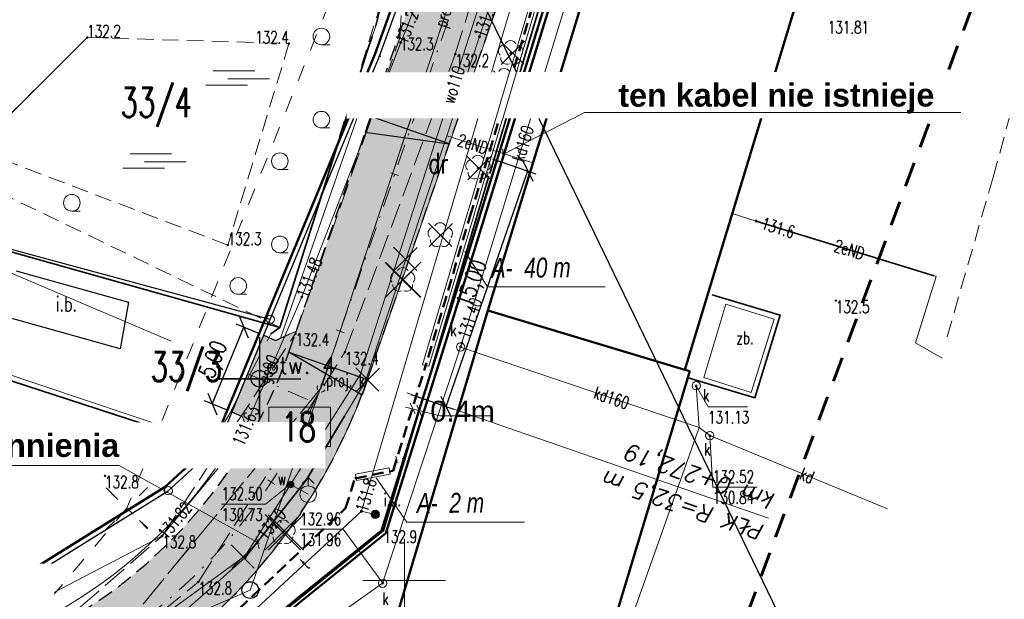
# Model space of a CAD drawing. Header units: metres. Extents: x 7471162 to 7473271, y 5962027 to 5964034.
# Tile 47 of 75: x 7471986 to 7472045, y 5963796 to 5963831. Entities that reach past the tile are written whole.
import ezdxf
from ezdxf.enums import TextEntityAlignment as Align

# ---------------------------------------------------------------- set-up
doc = ezdxf.new("R2010")
doc.units = ezdxf.units.M
doc.header["$MEASUREMENT"] = 0
for name, pattern in [('1', [0]), ('2_1', [0]), ('2_2', [1.5, 1, -0.5]), ('2_BUIB12_02', [0]), ('2_BUIB12_03', [0]), ('2_KTCR02', [1.5, 1, -0.5]), ('2_KTJZ01', [2, 1.5, -0.5]), ('2_KTOK02', [2.5, 1.5, -1]), ('2_KTOK04', [2.5, 1.5, -1]), ('2_KTOK05_01', [7.5, 7.5]), ('2_OBMO02', [1.5, 1, -0.5]), ('2_PTTL', [1.5, 1, -0.5]), ('3_2', [1.5, 1, -0.5]), ('3_EGBB01', [0]), ('4', [2.5, 1.5, -1]), ('4_1', [0]), ('4_SUOP03_13', [0]), ('4_SUPB_P_01', [2.5, 2, -0.5]), ('4_SUPE04', [2, 1, -1]), ('4_SUPE_01', [0]), ('4_SUPG_01', [0]), ('4_SUPK_01', [0]), ('4_SUPK_P_01', [2.5, 2, -0.5]), ('4_SUPT_01', [0]), ('4_SUPW_01', [0]), ('4_SUSM05', [1.25, 0.5, -0.75]), ('4_SUUS27_11', [0]), ('DASHDOTX2', [50.8, 25.4, -12.7, 0, -12.7]), ('DASHED2', [9.525, 6.35, -3.175]), ('GDE', [0]), ('GUK', [2, 1.5, -0.5])]:
    doc.linetypes.add(name, pattern=pattern)
doc.layers.get('0').update_dxf_attribs({"color": 250, "linetype": 'CONTINUOUS', "lineweight": 100})
doc.layers.get('Defpoints').update_dxf_attribs({"linetype": 'CONTINUOUS'})
for name, color, linetype, lineweight in [('!ELEKTRYKA', 4, '3_2', 50), ('01_krawedzie pobocza', 6, 'CONTINUOUS', 0), ('01_os drogi deka', 7, 'CONTINUOUS', 0), ('01_os styczne', 152, 'CONTINUOUS', 0), ('01_wycinka', 1, 'CONTINUOUS', 25), ('01_wymiary', 7, 'CONTINUOUS', 0), ('BUIB_E_T_6', 7, 'CONTINUOUS', 18), ('BUIB_L_10', 7, '2_BUIB12_02', 25), ('dr_elem_krawężnik_najazdowy_15x25', 6, 'CONTINUOUS', 30), ('dr_elem_krawężnik_wtopiony_12x25', 5, 'CONTINUOUS', 30), ('DXF_LINIE_L_2', 7, '1', 0), ('Dzialki', 7, 'GDE', 18), ('EGBB_L_0', 34, '3_EGBB01', 50), ('Kontury', 90, 'GUK', 18), ('KTCR_L_1', 7, '2_KTCR02', 18), ('KTJZ_L_0', 7, '2_KTJZ01', 18), ('KTOK_L_1', 7, '2_1', 18), ('KTOK_L_3', 7, '2_1', 18), ('KTOK_L_4', 7, '2_KTOK05_01', 35), ('LINIE_L_1', 90, '4', 35), ('Numery_dzialek', 7, 'CONTINUOUS', 18), ('Numery_konturow', 90, 'CONTINUOUS', 13), ('OBMO_L_1', 7, '2_OBMO02', 18), ('OBOP_T_1', 3, 'CONTINUOUS', 18), ('PTTL_L_4', 7, '2_PTTL', 18), ('Punkty', 7, 'CONTINUOUS', 18), ('RTPW_T_0', 7, 'CONTINUOUS', 15), ('SUOE_L_1', 1, '4_SUOP03_13', 35), ('SUPE_E_T_3', 1, 'CONTINUOUS', 15), ('SUPE_L_3', 1, '4_SUPE_01', 18), ('SUPG_E_T_2', 7, 'CONTINUOUS', 15), ('SUPG_L_2', 52, '4_SUPG_01', 18), ('SUPK_E_T_0', 34, 'CONTINUOUS', 15), ('SUPK_L_0', 34, '4_SUPK_01', 18), ('SUPP_E_T_4', 34, 'CONTINUOUS', 15), ('SUPP_L_4', 34, '4_SUPK_P_01', 18), ('SUPS_E_T_4', 34, 'CONTINUOUS', 18), ('SUPS_T_4', 34, 'CONTINUOUS', 18), ('SUPT_E_T_0', 30, 'CONTINUOUS', 15), ('SUPT_L_0', 30, '4_SUPT_01', 18), ('SUPW_E_T_0', 5, 'CONTINUOUS', 15), ('SUPW_L_0', 5, '4_SUPW_01', 18), ('SUSM_L_4', 7, '4_SUSM05', 18), ('SUSM_T_0', 7, 'CONTINUOUS', 18), ('SUTE_T_0', 1, 'CONTINUOUS', 18), ('SUTG_T_0', 52, 'CONTINUOUS', 18), ('SUTK_T_0', 34, 'CONTINUOUS', 18), ('SUTT_T_0', 30, 'CONTINUOUS', 18), ('SUTW_T_0', 5, 'CONTINUOUS', 18), ('SUUG_E_T_5', 52, 'CONTINUOUS', 15), ('SUUG_L_5', 52, '4_SUUS27_11', 18), ('SUUK_E_T_9', 34, 'CONTINUOUS', 15), ('SUUK_T_2', 34, 'CONTINUOUS', 18), ('SUUT_E_T_8', 7, 'CONTINUOUS', 15), ('SUUT_T_8', 7, 'CONTINUOUS', 18), ('SUUW_E_T_5', 7, 'CONTINUOUS', 15), ('SUUW_T_0', 7, 'CONTINUOUS', 18), ('SUUW_T_7', 7, 'CONTINUOUS', 18)]:
    doc.layers.add(name, color=color, linetype=linetype, lineweight=lineweight)
for name, color, linetype in [('#granica_inwestycji', 40, 'CONTINUOUS'), ('00_osie', 7, 'CONTINUOUS'), ('00_osie_zjazdy', 7, 'CONTINUOUS'), ('01_granica pasa', 3, 'CONTINUOUS'), ('01_krawedzie', 7, 'CONTINUOUS'), ('01_os drogi', 7, 'CONTINUOUS'), ('1300309-opisy', 7, 'CONTINUOUS'), ('__geotechnika', 10, 'CONTINUOUS'), ('dr_kolor_zjazdy', 254, 'CONTINUOUS'), ('dr_uchwyty', 7, 'CONTINUOUS')]:
    doc.layers.add(name, color=color, linetype=linetype)
doc.layers.add('dr_kolor_jezdnia', color=7, linetype='CONTINUOUS', true_color=0xe8e8e8)
doc.styles.add('ARIAL', font='ariali.ttf', dxfattribs={"height": 2.5})
doc.styles.add('Siecioprojekt', font='ariali.ttf', dxfattribs={"height": 2.5})
doc.styles.get("Standard").update_dxf_attribs({"font": 'Simplex.SHX', "width": 0.75})
doc.dimstyles.new('ISO-25', dxfattribs={"dimscale": 0.4, "dimtxt": 2.5, "dimasz": 2.5, "dimexe": 1.25, "dimexo": 0.625, "dimtad": 1, "dimzin": 1, "dimtxsty": 'Standard', "dimblk": 'OBLIQUE', "dimcen": 2.5, "dimadec": 0, "dimazin": 0, "dimtfac": 1, "dimtmove": 0, "dimatfit": 3, "dimfxl": 1, "dimarcsym": 0})

# ---------------------------------------------------------------- blocks, each defined once
blk = doc.blocks.new('GRT')
at = {"linetype": 'Continuous'}
blk.add_circle((0, 0), 0.25, dxfattribs=at)
blk = doc.blocks.new('GRO')
at = {"linetype": 'Continuous'}
blk.add_circle((0, 0), 0.045, dxfattribs=at)
blk = doc.blocks.new('2_OBMO02')
at = {"linetype": 'Continuous'}
for p, q in [((-0.875, 0.4775), (1.625, 0.4775)), ((0, 0), (2.5, 0)), ((-1.3125, -0.375), (1.1875, -0.375))]:
    blk.add_line(p, q, dxfattribs=at)
blk = doc.blocks.new('2_OBOP02_01')
at = {"linetype": 'Continuous'}
blk.add_circle((0, 0), 0.045, dxfattribs=at)
for centre, start, end in [((0, 0.375), 30.14012, 149.85988), ((-0.357, 0.116), 102.14447, 221.86002), ((0.357, 0.116), 318.13998, 77.85553), ((-0.22, -0.303), 174.14818, 293.85423), ((0.22, -0.303), 246.14577, 5.85182)]:
    blk.add_arc(centre, 0.375, start, end, dxfattribs=at)
blk = doc.blocks.new('2_PTTL05')
at = {"linetype": 'Continuous'}
blk.add_line((0, -0.5), (0.5, -0.5), dxfattribs=at)
blk.add_circle((0, 0), 0.5, dxfattribs=at)
blk = doc.blocks.new('2_RTPW01')
at = {"linetype": 'Continuous'}
blk.add_circle((0, 0), 0.045, dxfattribs=at)
blk = doc.blocks.new('4_SUUS_P_05')
at = {"linetype": 'Continuous'}
for start, end in [(149.40637, 210.48089), (30.0857, 90.18047), (269.33329, 330.34124)]:
    blk.add_arc((0, 0), 0.25, start, end, dxfattribs=at)
blk = doc.blocks.new('4_SUSM01_01')
at = {"linetype": 'Continuous'}
for p, q in [((-0.742, 0.742), (-1.237, 1.237)), ((0.742, 0.742), (1.237, 1.237)), ((-0.742, -0.742), (-1.237, -1.237)), ((0.742, -0.742), (1.237, -1.237))]:
    blk.add_line(p, q, dxfattribs=at)
blk = doc.blocks.new('4_SUPS01_05')
at = {"linetype": 'Continuous'}
blk.add_circle((0, 0), 0.0625, dxfattribs=at)
blk = doc.blocks.new('4_SUPS01_04')
at = {"linetype": 'Continuous'}
blk.add_circle((0, 0), 0.0625, dxfattribs=at)
blk = doc.blocks.new('4_SUUS15_05')
at = {"linetype": 'Continuous'}
blk.add_circle((0, 0), 0.25, dxfattribs=at)
blk = doc.blocks.new('4_SUUS31_01')
at = {"linetype": 'Continuous'}
for radius in [0.25, 0.225, 0.2, 0.175, 0.15, 0.125, 0.1, 0.075, 0.05, 0.025, 0.00715]:
    blk.add_circle((0, 0), radius, dxfattribs=at)
blk = doc.blocks.new('4_SUUS25')
at = {"linetype": 'Continuous'}
for radius in [0.2, 0.175, 0.15, 0.125, 0.1, 0.075, 0.05, 0.025, 0.00715]:
    blk.add_circle((0, 0), radius, dxfattribs=at)
blk = doc.blocks.new('4_SUUS02')
at = {"linetype": 'Continuous'}
for p, q in [((0, 1), (-0.35355, 0.64645)), ((0, 1), (0.35355, 0.64645)), ((0, 0.5), (0, 1))]:
    blk.add_line(p, q, dxfattribs=at)
blk.add_circle((0, 0), 0.5, dxfattribs=at)
blk = doc.blocks.new('_Oblique')
at = {"color": 0, "linetype": 'ByBlock', "lineweight": -2, "transparency": 16777216}
blk.add_line((-0.5, -0.5), (0.5, 0.5), dxfattribs=at)
blk = doc.blocks.new('*D461')
at = {"layer": '01_wymiary', "color": 0, "lineweight": -2}
for p, q in [((7471997.828, 5963807.552), (7471999.738, 5963812.174)), ((7472000.693, 5963811.779), (7471999.276, 5963812.365)), ((7471998.783, 5963807.158), (7471997.366, 5963807.743))]:
    blk.add_line(p, q, dxfattribs=at)
at = {"layer": 'Defpoints', "color": 0, "lineweight": 15}
for p in [(7471999.738, 5963812.174), (7472000.924, 5963811.684), (7471999.014, 5963807.062)]:
    blk.add_point(p, dxfattribs=at)
at = {"layer": '01_wymiary', "color": 0, "lineweight": -2}
for p, rotation in [((7471999.738, 5963812.174), 67.54738215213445), ((7471997.828, 5963807.552), 247.5473821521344)]:
    blk.add_blockref('_Oblique', p, dxfattribs=dict(at, rotation=rotation))
at = {"layer": '01_wymiary', "color": 0, "insert": (7471998.002, 5963810.186), "char_height": 1, "attachment_point": 5, "rotation": 67.54738}
blk.add_mtext('5,00', dxfattribs=at)
blk = doc.blocks.new('*D463')
at = {"layer": '01_wymiary', "color": 0, "lineweight": -2}
for p, q in [((7472011.429, 5963838.875), (7472010.335, 5963838.346)), ((7472886.134, 5962027.585), (7472010.785, 5963838.564)), ((7472886.777, 5962027.896), (7472885.684, 5962027.367))]:
    blk.add_line(p, q, dxfattribs=at)
at = {"layer": 'Defpoints', "color": 0, "lineweight": 15}
for p in [(7472011.654, 5963838.984), (7472010.785, 5963838.564), (7472887.002, 5962028.005)]:
    blk.add_point(p, dxfattribs=at)
at = {"layer": '01_wymiary', "color": 0, "lineweight": -2}
for p, rotation in [((7472010.785, 5963838.564), 115.7971028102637), ((7472886.134, 5962027.585), 295.7971028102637)]:
    blk.add_blockref('_Oblique', p, dxfattribs=dict(at, rotation=rotation))
at = {"layer": '01_wymiary', "color": 0, "insert": (7472449.22, 5962933.442), "char_height": 1, "attachment_point": 5, "rotation": 295.7971}
blk.add_mtext('2011,44', dxfattribs=at)
blk = doc.blocks.new('uchwyt_prawa')
at = {"layer": 'dr_uchwyty', "lineweight": 0}
blk.add_lwpolyline([(5, 0), (28, 0)], dxfattribs=at)
at = {"layer": 'dr_uchwyty', "lineweight": 0, "oblique": 10}
blk.add_attdef('LINIA1', text='', height=1, dxfattribs=at).set_placement((28, 0.164), align=Align.BOTTOM_RIGHT)
blk.add_attdef('LINIA2', text='', height=1, dxfattribs=at).set_placement((28, -0.5), align=Align.TOP_RIGHT)
blk = doc.blocks.new('d')
at = {"layer": '01_os drogi deka', "lineweight": 20}
blk.add_lwpolyline([(0, -0.25), (0, 0.25)], dxfattribs=at)
blk = doc.blocks.new('uchwyt_lewa')
at = {"layer": 'dr_uchwyty', "lineweight": 0}
blk.add_lwpolyline([(-5, 0), (-28, 0)], dxfattribs=at)
at = {"layer": 'dr_uchwyty', "lineweight": 0, "oblique": 10}
blk.add_attdef('LINIA1', text='', height=1, dxfattribs=at).set_placement((-28, 0.164), align=Align.BOTTOM_LEFT)
blk.add_attdef('LINIA2', text='', height=1, dxfattribs=at).set_placement((-28, -0.5), align=Align.TOP_LEFT)
blk = doc.blocks.new('otw_geotech')
at = {"layer": '__geotechnika', "lineweight": 25}
blk.add_lwpolyline([(0, 2.5), (0, -2.5), (0, 0), (-2.5, 0), (2.5, 0)], dxfattribs=at)
blk.add_circle((0, 0), 0.5, dxfattribs=at)
blk.add_attdef('NR', text='', height=1, dxfattribs=at).set_placement((2.5, 0), align=Align.BOTTOM_CENTER)
blk = doc.blocks.new('*D453')
at = {"layer": '01_wymiary', "color": 0, "lineweight": -2}
for p, q in [((7472014.677, 5963822.307), (7472017.276, 5963821.405)), ((7472011.887, 5963807.398), (7472016.803, 5963821.569)), ((7472009.761, 5963808.135), (7472012.359, 5963807.234))]:
    blk.add_line(p, q, dxfattribs=at)
at = {"layer": 'Defpoints', "color": 0, "lineweight": 15}
for p in [(7472014.441, 5963822.389), (7472016.803, 5963821.569), (7472009.525, 5963808.217)]:
    blk.add_point(p, dxfattribs=at)
at = {"layer": '01_wymiary', "color": 0, "lineweight": -2}
for p, rotation in [((7472016.803, 5963821.569), 70.86704094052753), ((7472011.887, 5963807.398), 250.8670409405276)]:
    blk.add_blockref('_Oblique', p, dxfattribs=dict(at, rotation=rotation))
at = {"layer": '01_wymiary', "color": 0, "insert": (7472013.546, 5963814.761), "char_height": 1, "attachment_point": 5, "rotation": 70.86704}
blk.add_mtext('15,00', dxfattribs=at)

msp = doc.modelspace()

# ---------------------------------------------------------------- hatches: boundary and pattern name
at = {"layer": '01_wymiary', "transparency": 33554687}
h = msp.add_hatch(color=256, dxfattribs=at)
h.dxf.hatch_style = 1
h.paths.add_polyline_path([(7472012.079, 5963823.208), (7472007.356, 5963824.847), (7472007.028, 5963823.902)])
h = msp.add_hatch(color=256, dxfattribs=at)
h.dxf.hatch_style = 1
h.paths.add_polyline_path([(7472002.439, 5963810.676), (7472007.163, 5963809.037), (7472006.834, 5963808.092)])
at = {"layer": 'dr_kolor_jezdnia', "transparency": 33554687}
h = msp.add_hatch(color=256, dxfattribs=at)
h.dxf.hatch_style = 1
h.paths.add_polyline_path([(7472038.759, 5963881.502, 0.003759), (7472038.584, 5963881.547, 0.38804), (7472024.351, 5963873.835), (7472023.312, 5963870.841), (7472012.383, 5963839.337), (7472011.035, 5963835.451), (7472010.849, 5963834.918), (7472009.475, 5963830.956), (7472002.874, 5963811.93), (7472002.439, 5963810.676, -0.047351), (7472000.083, 5963805.519, -0.161123), (7471986.016, 5963792.978), (7471981.862, 5963791.179), (7471976.356, 5963788.795), (7471973.251, 5963787.451, -0.156906), (7471959.534, 5963786.112), (7471935.641, 5963791.303, -0.011548), (7471926.325, 5963793.554), (7471917.424, 5963795.923), (7471913.308, 5963797.018), (7471912.109, 5963797.338), (7471906.544, 5963798.819), (7471905.775, 5963799.024), (7471904.488, 5963794.192), (7471911.102, 5963792.431), (7471925.039, 5963788.722, 0.00295), (7471927.466, 5963788.091, 0.008598), (7471934.579, 5963786.417), (7471958.472, 5963781.226, 0.126032), (7471972.11, 5963781.728, 0.030275), (7471975.237, 5963782.863), (7471977.231, 5963783.726), (7471988.003, 5963788.39, 0.210077), (7472007.163, 5963809.037), (7472029.075, 5963872.196, -0.237033), (7472033.58, 5963876.577, -0.142121), (7472037.479, 5963876.668), (7472039.059, 5963876.25), (7472050.812, 5963873.139), (7472058.023, 5963871.443), (7472059.167, 5963876.31), (7472052.024, 5963877.99), (7472038.759, 5963881.502)])
at = {"layer": 'dr_kolor_zjazdy', "transparency": 33554687}
h = msp.add_hatch(color=256, dxfattribs=at)
h.dxf.hatch_style = 1
h.paths.add_polyline_path([(7472002.874, 5963811.93), (7472001.937, 5963811.517), (7472001.628, 5963811.381), (7472000.924, 5963811.684), (7471999.014, 5963807.062), (7471999.65, 5963806.789), (7471999.758, 5963806.471), (7472000.083, 5963805.519, 0.047351), (7472002.439, 5963810.676)])

# ---------------------------------------------------------------- linework, layer by layer
at = {"layer": '!ELEKTRYKA', "color": 4, "linetype": '2_2', "ltscale": 0.7}
for p, q in [((7472022.179, 5963848.567), (7472014.123, 5963821.508)), ((7472014.13, 5963821.534), (7472013.4, 5963819.081)), ((7472013.4, 5963819.081), (7472010.663, 5963809.887)), ((7472008.699, 5963803.543), (7472010.663, 5963809.887)), ((7472006.408, 5963803.081), (7472008.699, 5963803.543)), ((7472005.847, 5963801.289), (7472006.408, 5963803.081)), ((7471994.871, 5963790.912), (7472005.847, 5963801.289))]:
    msp.add_line(p, q, dxfattribs=at)
at = {"layer": '#granica_inwestycji', "lineweight": 50}
for points in [[(7471905.563, 5963802.117), (7471913.933, 5963800.113), (7471916.807, 5963799.155), (7471931.042, 5963793.121), (7471961.033, 5963786.605), (7471968.832, 5963789.237), (7471979.9, 5963793.176), (7471995.008, 5963802.574), (7471997.949, 5963805.27), (7472001.043, 5963812.759), (7472007.611, 5963828.582), (7472010.128, 5963835.605), (7472013.168, 5963844.115), (7472016.918, 5963854.603), (7472018.857, 5963860.222), (7472020.167, 5963864.012), (7472024.264, 5963875.905), (7472022.834, 5963887.065)], [(7472184.79, 5963793.929), (7472135.212, 5963811.803), (7472112.595, 5963842.764), (7472104.165, 5963850.696), (7472096.441, 5963855.641), (7472075.236, 5963862.596), (7472031.193, 5963873.912), (7472013.577, 5963816.775), (7472008.27, 5963799.777), (7472003.141, 5963795.652), (7471995.715, 5963789.471), (7471993.218, 5963788.237), (7471988.317, 5963785.586), (7471976.7, 5963780.033), (7471971.883, 5963777.725), (7471957.853, 5963775.286), (7471926.034, 5963784.708)]]:
    msp.add_lwpolyline(points, dxfattribs=at)
at = {"color": 0, "linetype": 'Continuous', "lineweight": 15}
for p, q in [((7472015.3, 5963822.906), (7472015.3, 5963822.315)), ((7472013.941, 5963821.599), (7472013.211, 5963819.146)), ((7472014.324, 5963821.486), (7472013.594, 5963819.032)), ((7472013.202, 5963819.11), (7472010.465, 5963809.916)), ((7472013.59, 5963819.018), (7472010.853, 5963809.824)), ((7472013.015, 5963816.73), (7472014.378, 5963814.6)), ((7472014.378, 5963814.6), (7472021.455, 5963814.6)), ((7472010.465, 5963809.916), (7472010.853, 5963809.824)), ((7472009.725, 5963807.614), (7472010.02, 5963806.957)), ((7472010.118, 5963807.476), (7472010.413, 5963806.819)), ((7472009.441, 5963807.361), (7472011.516, 5963806.842)), ((7472011.516, 5963806.842), (7472014.559, 5963806.842)), ((7472008.875, 5963804.423), (7472008.955, 5963804.017)), ((7472009.26, 5963804.301), (7472009.34, 5963803.895)), ((7472006.448, 5963803.333), (7472008.46, 5963803.724)), ((7472006.511, 5963802.946), (7472006.448, 5963803.333)), ((7472008.523, 5963803.329), (7472006.511, 5963802.946)), ((7472008.46, 5963803.724), (7472008.523, 5963803.329)), ((7472007.686, 5963803.106), (7472009.531, 5963800.456)), ((7472009.531, 5963800.456), (7472016.608, 5963800.456)), ((7472000.469, 5963799.561), (7472000.65, 5963798.839))]:
    msp.add_line(p, q, dxfattribs=at)
at = {"color": 1, "linetype": 'Continuous', "lineweight": 15}
msp.add_lwpolyline([(7472001.239, 5963807.357), (7472004.94, 5963807.357), (7472004.94, 5963804.999), (7472001.239, 5963804.999)], close=True, dxfattribs=at)
at = {"layer": '00_osie', "linetype": 'DASHDOTX2', "lineweight": 0, "ltscale": 0.05}
msp.add_lwpolyline([(7472199.714, 5963791.041), (7472189.545, 5963795.573, 0.019152), (7472181.014, 5963798.989), (7472148.342, 5963810.641, -0.168961), (7472132.981, 5963822.996), (7472121.608, 5963841.19, 0.197801), (7472084.467, 5963867.792), (7472051.418, 5963875.565), (7472038.119, 5963879.085, 0.392372), (7472026.713, 5963873.015), (7472004.801, 5963809.856, -0.210077), (7471987.009, 5963790.684), (7471974.244, 5963785.157, -0.156906), (7471959.003, 5963783.669), (7471935.11, 5963788.86, -0.011548), (7471925.682, 5963791.138), (7471905.132, 5963796.608)], format="xyb", dxfattribs=at)
at = {"layer": '00_osie_zjazdy', "linetype": 'DASHDOTX2', "lineweight": 0, "ltscale": 0.05}
msp.add_lwpolyline([(7471999.969, 5963809.373), (7472003.949, 5963807.66)], dxfattribs=at)
at = {"layer": '01_granica pasa', "lineweight": 50}
msp.add_lwpolyline([(7472184.911, 5963794.204), (7472135.401, 5963812.054), (7472112.821, 5963842.964), (7472104.351, 5963850.934), (7472096.571, 5963855.914), (7472075.321, 5963862.884), (7472030.991, 5963874.274), (7472013.291, 5963816.864), (7472008.011, 5963799.954), (7472002.951, 5963795.884), (7471995.551, 5963789.724), (7471993.081, 5963788.504), (7471988.181, 5963785.854), (7471976.571, 5963780.304), (7471971.791, 5963778.014), (7471957.871, 5963775.594), (7471925.991, 5963785.034)], dxfattribs=at)
at = {"layer": '01_krawedzie', "lineweight": 0}
msp.add_lwpolyline([(7471934.579, 5963786.417), (7471958.472, 5963781.226, 0.156906), (7471975.237, 5963782.863), (7471988.003, 5963788.39, 0.210077), (7472007.163, 5963809.037), (7472029.075, 5963872.196)], format="xyb", dxfattribs=at)
for points in [[(7471999.014, 5963807.062), (7472000.924, 5963811.684)], [(7472000.924, 5963811.684), (7472001.628, 5963811.381)], [(7472002.874, 5963811.93), (7472001.628, 5963811.381)], [(7471999.014, 5963807.062), (7471999.65, 5963806.789)], [(7472000.083, 5963805.519), (7471999.65, 5963806.789)]]:
    msp.add_lwpolyline(points, dxfattribs=at)
at = {"layer": '01_krawedzie pobocza'}
msp.add_lwpolyline([(7472001.937, 5963811.517), (7472007.461, 5963827.438)], dxfattribs=at)
msp.add_lwpolyline([(7471980.875, 5963791.57), (7471985.718, 5963793.666, 0.166939), (7471999.758, 5963806.471)], format="xyb", dxfattribs=at)
at = {"layer": '01_os drogi'}
msp.add_circle((7472000.119, 5963796.36), 0.5, dxfattribs=at)
at = {"layer": '01_os styczne'}
for points in [[(7472004.801, 5963809.856), (7472000.119, 5963796.36)], [(7471987.009, 5963790.684), (7472000.119, 5963796.36)]]:
    msp.add_lwpolyline(points, dxfattribs=at)
at = {"layer": '01_wycinka', "color": 1, "lineweight": 20}
for points in [[(7472016.555, 5963827.984), (7472015.157, 5963829.382)], [(7472015.199, 5963827.976), (7472016.591, 5963829.368)], [(7472016.142, 5963826.199), (7472014.744, 5963827.597)], [(7472014.786, 5963826.192), (7472016.177, 5963827.584)], [(7472014.549, 5963821.049), (7472013.151, 5963822.447)], [(7472013.193, 5963821.042), (7472014.585, 5963822.433)], [(7472012.235, 5963817.034), (7472010.838, 5963818.432)], [(7472010.879, 5963817.027), (7472012.271, 5963818.419)], [(7472008.242, 5963813.972), (7472010.363, 5963816.094), (7472009.303, 5963815.033), (7472010.363, 5963813.972), (7472008.242, 5963816.094)], [(7472001.202, 5963798.757), (7472003.323, 5963800.879), (7472002.262, 5963799.818), (7472003.323, 5963798.757), (7472001.202, 5963800.879)]]:
    msp.add_lwpolyline(points, dxfattribs=at)
at = {"layer": '01_wycinka', "color": 0, "lineweight": 30}
for points in [[(7472014.408, 5963825.825), (7472013.011, 5963827.222)], [(7472013.052, 5963825.817), (7472014.444, 5963827.209)], [(7472010.119, 5963815.581), (7472008.721, 5963816.979)], [(7472008.763, 5963815.574), (7472010.154, 5963816.966)], [(7472007.851, 5963808.327), (7472006.454, 5963809.725)], [(7472006.495, 5963808.32), (7472007.887, 5963809.711)], [(7472000.358, 5963797.69), (7471998.96, 5963799.088)], [(7471999.002, 5963797.683), (7472000.394, 5963799.074)]]:
    msp.add_lwpolyline(points, dxfattribs=at)
at = {"layer": '01_wycinka', "lineweight": 30}
for points in [[(7472008.219, 5963813.95), (7472010.341, 5963816.071), (7472009.28, 5963815.01), (7472010.341, 5963813.95), (7472008.219, 5963816.071)], [(7472001.02, 5963798.778), (7472003.142, 5963800.899), (7472002.081, 5963799.838), (7472003.142, 5963798.778), (7472001.02, 5963800.899)]]:
    msp.add_lwpolyline(points, dxfattribs=at)
at = {"layer": 'BUIB_L_10', "linetype": '2_BUIB12_03'}
for p, q in [((7471986.037, 5963815.568), (7471992.793, 5963813.686)), ((7471992.793, 5963813.686), (7471992.302, 5963810.869)), ((7471992.302, 5963810.869), (7471984.98, 5963812.908))]:
    msp.add_line(p, q, dxfattribs=at)
at = {"layer": 'Defpoints'}
for points in [[(7472012.079, 5963823.208), (7472007.356, 5963824.847), (7472007.356, 5963824.847), (7472007.028, 5963823.902), (7472012.079, 5963823.208)], [(7472002.439, 5963810.676), (7472007.163, 5963809.037), (7472006.834, 5963808.092), (7472002.439, 5963810.676)]]:
    msp.add_lwpolyline(points, dxfattribs=at)
at = {"layer": 'dr_elem_krawężnik_najazdowy_15x25', "linetype": 'DASHED2', "lineweight": 30, "ltscale": 0.15}
for points in [[(7471935.641, 5963791.303), (7471959.534, 5963786.112, 0.156906), (7471973.251, 5963787.451), (7471986.016, 5963792.978, 0.210077), (7472002.439, 5963810.676), (7472026.24, 5963879.28)], [(7471934.579, 5963786.417), (7471958.472, 5963781.226, 0.156906), (7471975.237, 5963782.863), (7471988.003, 5963788.39, 0.210077), (7472007.163, 5963809.037), (7472029.075, 5963872.196)]]:
    msp.add_lwpolyline(points, format="xyb", dxfattribs=at)
at = {"layer": 'dr_elem_krawężnik_wtopiony_12x25', "linetype": 'DASHED2', "lineweight": 30, "ltscale": 0.15}
msp.add_lwpolyline([(7472000.083, 5963805.519), (7471999.65, 5963806.789), (7471999.014, 5963807.062), (7472000.924, 5963811.684), (7472001.628, 5963811.381), (7472002.874, 5963811.93)], dxfattribs=at)
at = {"layer": 'DXF_LINIE_L_2', "linetype": '1'}
for p, q in [((7472009.388, 5963799.432), (7472009.392, 5963794.427)), ((7472006.878, 5963796.935), (7472011.855, 5963796.935))]:
    msp.add_line(p, q, dxfattribs=at)
at = {"layer": 'Dzialki'}
for p, q in [((7472030.99, 5963874.275), (7472013.29, 5963816.865)), ((7472007.89, 5963828.475), (7472010.41, 5963835.505)), ((7472001.32, 5963812.645), (7472007.89, 5963828.475)), ((7471952.11, 5963820.565), (7471998.2, 5963805.095)), ((7472013.29, 5963816.865), (7472008.01, 5963799.955)), ((7471998.2, 5963805.095), (7472001.32, 5963812.645)), ((7472008.01, 5963799.955), (7472002.95, 5963795.885)), ((7472002.95, 5963795.885), (7471995.55, 5963789.725))]:
    msp.add_line(p, q, dxfattribs=at)
at = {"layer": 'EGBB_L_0', "linetype": '3_EGBB01'}
for p, q in [((7472014.395, 5963813.171), (7472027.644, 5963856.517)), ((7472039.363, 5963852.937), (7472026.244, 5963809.611)), ((7472007.985, 5963791.683), (7472014.395, 5963813.171)), ((7472014.395, 5963813.171), (7472026.244, 5963809.611)), ((7472026.544, 5963809.521), (7472016.321, 5963775.693)), ((7472026.244, 5963809.611), (7472026.544, 5963809.521))]:
    msp.add_line(p, q, dxfattribs=at)
at = {"layer": 'Kontury', "linetype": 'ByBlock', "lineweight": 30}
for p, q in [((7472030.99, 5963874.275), (7472013.29, 5963816.865)), ((7472007.89, 5963828.475), (7472010.41, 5963835.505)), ((7472001.32, 5963812.645), (7472007.89, 5963828.475)), ((7472001.32, 5963812.645), (7471973.022, 5963820.262)), ((7472013.29, 5963816.865), (7472008.01, 5963799.955)), ((7471998.2, 5963805.095), (7472001.32, 5963812.645)), ((7471995.19, 5963802.335), (7471998.2, 5963805.095)), ((7471980.03, 5963792.905), (7471995.19, 5963802.335)), ((7472008.01, 5963799.955), (7472002.95, 5963795.885)), ((7472002.95, 5963795.885), (7471995.55, 5963789.725))]:
    msp.add_line(p, q, dxfattribs=at)
at = {"layer": 'Kontury'}
for p, q in [((7471995.19, 5963802.335), (7471998.2, 5963805.095)), ((7471980.03, 5963792.905), (7471995.19, 5963802.335))]:
    msp.add_line(p, q, dxfattribs=at)
at = {"layer": 'KTCR_L_1', "linetype": '2_KTCR02'}
for p, q in [((7472027.628, 5963814.183), (7472034.876, 5963838.118)), ((7472044.762, 5963821.2), (7472048.125, 5963833.481)), ((7472044.762, 5963821.2), (7472041.932, 5963811.351)), ((7472031.97, 5963812.895), (7472027.628, 5963814.183))]:
    msp.add_line(p, q, dxfattribs=at)
at = {"layer": 'KTJZ_L_0', "linetype": '2_KTJZ01'}
for p, q in [((7472012.44, 5963828.585), (7472015.97, 5963840.135)), ((7472009.11, 5963829.585), (7472009.19, 5963830.925)), ((7472002.84, 5963811.795), (7472009.11, 5963829.585)), ((7472005.81, 5963810.665), (7472012.44, 5963828.585)), ((7471994.84, 5963799.635), (7472002.84, 5963811.795)), ((7471997, 5963796.855), (7472005.81, 5963810.665)), ((7471988.39, 5963794.015), (7471994.84, 5963799.635)), ((7471990.12, 5963791.245), (7471997, 5963796.855))]:
    msp.add_line(p, q, dxfattribs=at)
at = {"layer": 'KTOK_L_1', "linetype": '2_KTOK02'}
msp.add_line((7471998.83, 5963806.885), (7472001.354, 5963811.768), dxfattribs=at)
at = {"layer": 'KTOK_L_3', "linetype": '2_KTOK04'}
for p, q in [((7472007.44, 5963829.655), (7472007.66, 5963830.305)), ((7471998.17, 5963805.815), (7471998.83, 5963806.885))]:
    msp.add_line(p, q, dxfattribs=at)
at = {"layer": 'KTOK_L_4', "linetype": '2_KTOK05_01'}
for p, q in [((7472022.571, 5963848.484), (7472014.515, 5963821.425)), ((7472008.02, 5963831.805), (7472007.66, 5963830.305)), ((7472007.44, 5963829.655), (7472007.15, 5963828.775)), ((7472007.15, 5963828.775), (7472001.893, 5963812.155)), ((7472014.462, 5963821.25), (7472010.902, 5963809.29)), ((7472001.893, 5963812.155), (7471973.052, 5963820.278)), ((7472031.97, 5963812.895), (7472027.88, 5963814.125)), ((7472030.45, 5963807.925), (7472031.97, 5963812.895)), ((7472001.893, 5963812.155), (7472001.354, 5963811.768)), ((7471997.07, 5963805.255), (7471980.16, 5963810.765)), ((7472010.841, 5963809.085), (7472008.12, 5963799.945)), ((7472026.426, 5963809.132), (7472030.45, 5963807.925)), ((7471997.07, 5963805.255), (7471997.63, 5963805.995)), ((7471997.63, 5963805.995), (7471998.17, 5963805.815)), ((7471997.81, 5963805.055), (7471997.07, 5963805.255)), ((7471995.545, 5963789.784), (7472008.12, 5963799.945))]:
    msp.add_line(p, q, dxfattribs=at)
at = {"layer": 'LINIE_L_1', "linetype": '4', "lineweight": 60}
msp.add_line((7472047.836, 5963843.153), (7472028.111, 5963789.884), dxfattribs=at)
at = {"layer": 'OBMO_L_1', "linetype": '2_OBMO02'}
for p, q in [((7471983.594, 5963822.89), (7471990.316, 5963829.597)), ((7471990.316, 5963829.597), (7472002.441, 5963829.231)), ((7472002.441, 5963829.231), (7471998.767, 5963817.114)), ((7471998.767, 5963817.114), (7471983.594, 5963822.89))]:
    msp.add_line(p, q, dxfattribs=at)
at = {"layer": 'PTTL_L_4', "linetype": '2_PTTL'}
for p, q in [((7472001.893, 5963812.155), (7472008.02, 5963831.805)), ((7471990.316, 5963829.597), (7471983.594, 5963822.89)), ((7471990.316, 5963829.597), (7472002.441, 5963829.231)), ((7472002.441, 5963829.231), (7471998.767, 5963817.114)), ((7471998.767, 5963817.114), (7471983.594, 5963822.89)), ((7471980.931, 5963822.263), (7472001.893, 5963812.155))]:
    msp.add_line(p, q, dxfattribs=at)
at = {"layer": 'SUOE_L_1', "linetype": '4_SUOP03_13'}
for p, q in [((7472030.527, 5963818.556), (7472041.217, 5963815.266)), ((7472005.783, 5963806.822), (7472003.469, 5963802.965)), ((7472003.469, 5963802.965), (7471999.817, 5963798.319)), ((7471999.817, 5963798.319), (7471997.941, 5963796.666))]:
    msp.add_line(p, q, dxfattribs=at)
at = {"layer": 'SUOE_L_1', "linetype": '4_1'}
for p, q in [((7472030.527, 5963818.556), (7472041.217, 5963815.266)), ((7472005.783, 5963806.822), (7472003.469, 5963802.965)), ((7472003.469, 5963802.965), (7471999.817, 5963798.319)), ((7471999.817, 5963798.319), (7471997.941, 5963796.666))]:
    msp.add_line(p, q, dxfattribs=at)
at = {"layer": 'SUPE_L_3', "linetype": '4_SUPE_01'}
for p, q in [((7472020.51, 5963849.49), (7472013.897, 5963829.649)), ((7472013.897, 5963829.649), (7472011.925, 5963823.682)), ((7472011.925, 5963823.682), (7472007.048, 5963808.931)), ((7472011.925, 5963823.682), (7472017.109, 5963822.049)), ((7472029.087, 5963819.002), (7472030.527, 5963818.556)), ((7472030.527, 5963818.556), (7472041.217, 5963815.266)), ((7472041.331, 5963815.231), (7472040.105, 5963811.238)), ((7472041.217, 5963815.266), (7472041.331, 5963815.231)), ((7472040.105, 5963811.238), (7472041.7, 5963810.317)), ((7472007.048, 5963808.931), (7472005.783, 5963806.822)), ((7472005.783, 5963806.822), (7472003.469, 5963802.965)), ((7472003.469, 5963802.965), (7471999.817, 5963798.319)), ((7471999.817, 5963798.319), (7471997.941, 5963796.666)), ((7471997.941, 5963796.666), (7471992.372, 5963791.761))]:
    msp.add_line(p, q, dxfattribs=at)
at = {"layer": 'SUPE_L_3', "linetype": '4_SUPE04'}
for p, q in [((7472004.846, 5963831.629), (7471992.707, 5963801.282)), ((7471992.707, 5963801.282), (7471967.714, 5963771.805))]:
    msp.add_line(p, q, dxfattribs=at)
at = {"layer": 'SUPE_L_3', "color": 4, "linetype": '4_SUPE04'}
msp.add_line((7472013.976, 5963821.366), (7472013.97, 5963821.344), dxfattribs=at)
at = {"layer": 'SUPG_L_2', "linetype": '4_SUPG_01'}
for p, q in [((7472011.32, 5963834.685), (7472009.16, 5963829.295)), ((7472009.16, 5963829.295), (7472003.22, 5963813.995)), ((7472003.22, 5963813.995), (7471999.36, 5963805.115)), ((7471999.36, 5963805.115), (7471994.8, 5963799.605)), ((7471994.8, 5963799.605), (7471981.81, 5963792.855))]:
    msp.add_line(p, q, dxfattribs=at)
at = {"layer": 'SUPG_L_2', "linetype": '4_1'}
for p, q in [((7472011.32, 5963834.685), (7472009.16, 5963829.295)), ((7472009.16, 5963829.295), (7472003.22, 5963813.995)), ((7472003.22, 5963813.995), (7471999.36, 5963805.115)), ((7471999.36, 5963805.115), (7471994.8, 5963799.605)), ((7471994.8, 5963799.605), (7471981.81, 5963792.855))]:
    msp.add_line(p, q, dxfattribs=at)
at = {"layer": 'SUPK_L_0', "linetype": '4_SUPK_01'}
for p, q in [((7472021.045, 5963838.039), (7472012.755, 5963810.981)), ((7472012.755, 5963810.981), (7472008.066, 5963796.773)), ((7472012.755, 5963810.981), (7472027.104, 5963806.142)), ((7472027.104, 5963806.142), (7472026.917, 5963808.65)), ((7472027.104, 5963806.142), (7472020.314, 5963787.054)), ((7472027.104, 5963806.142), (7472027.734, 5963805.652)), ((7472027.734, 5963805.652), (7472038.421, 5963801.241)), ((7472008.066, 5963796.773), (7471999.586, 5963790.763))]:
    msp.add_line(p, q, dxfattribs=at)
at = {"layer": 'SUPK_L_0', "linetype": '4_1'}
for p, q in [((7472021.045, 5963838.039), (7472012.755, 5963810.981)), ((7472008.066, 5963796.773), (7472012.755, 5963810.981)), ((7472012.755, 5963810.981), (7472027.104, 5963806.142)), ((7472027.104, 5963806.142), (7472026.917, 5963808.65)), ((7472027.104, 5963806.142), (7472020.314, 5963787.054)), ((7472027.104, 5963806.142), (7472027.734, 5963805.652)), ((7472027.734, 5963805.652), (7472038.421, 5963801.241)), ((7471999.586, 5963790.763), (7472008.066, 5963796.773))]:
    msp.add_line(p, q, dxfattribs=at)
at = {"layer": 'SUPP_L_4', "linetype": '4_SUPK_P_01'}
for p, q in [((7472018.112, 5963849.834), (7472004.384, 5963808.525)), ((7472004.384, 5963808.525), (7471993.671, 5963795.524))]:
    msp.add_line(p, q, dxfattribs=at)
at = {"layer": 'SUPP_L_4', "linetype": '4_SUPB_P_01'}
for p, q in [((7472004.384, 5963808.525), (7472018.112, 5963849.834)), ((7471993.671, 5963795.524), (7472004.384, 5963808.525))]:
    msp.add_line(p, q, dxfattribs=at)
at = {"layer": 'SUPT_L_0', "linetype": '4_SUPT_01'}
for p, q in [((7472006.796, 5963801.102), (7472019.315, 5963843.388)), ((7471995.057, 5963790.224), (7472006.796, 5963801.102)), ((7472006.796, 5963801.102), (7472007.626, 5963800.912))]:
    msp.add_line(p, q, dxfattribs=at)
at = {"layer": 'SUPW_L_0', "linetype": '4_SUPW_01'}
for p, q in [((7472022.481, 5963858.321), (7472006.736, 5963809.352)), ((7472006.736, 5963809.352), (7472002.543, 5963802.717)), ((7472002.543, 5963802.717), (7472002.236, 5963802.232)), ((7472002.543, 5963802.717), (7472003.596, 5963802.131)), ((7472002.236, 5963802.232), (7471999.816, 5963798.413)), ((7471999.816, 5963798.413), (7471981.068, 5963784.844))]:
    msp.add_line(p, q, dxfattribs=at)
at = {"layer": 'SUPW_L_0', "linetype": '4_1'}
for p, q in [((7472006.736, 5963809.352), (7472022.481, 5963858.321)), ((7472002.543, 5963802.717), (7472006.736, 5963809.352)), ((7472002.236, 5963802.232), (7472002.543, 5963802.717)), ((7472002.543, 5963802.717), (7472003.596, 5963802.131)), ((7471999.816, 5963798.413), (7472002.236, 5963802.232)), ((7471981.068, 5963784.844), (7471999.816, 5963798.413))]:
    msp.add_line(p, q, dxfattribs=at)
at = {"layer": 'SUSM_L_4', "linetype": '4_SUSM05'}
msp.add_line((7471993.957, 5963800.083), (7471991.457, 5963802.482), dxfattribs=at)
at = {"layer": 'SUTK_T_0', "linetype": 'Continuous'}
for p, q in [((7472026.917, 5963808.65), (7472027.631, 5963807.381)), ((7472027.631, 5963807.381), (7472029.993, 5963807.381)), ((7472027.744, 5963805.641), (7472027.92, 5963802.555)), ((7472027.92, 5963802.555), (7472030.58, 5963802.555)), ((7472003.113, 5963800.017), (7472005.691, 5963800.017)), ((7472008.089, 5963796.789), (7472005.691, 5963800.017))]:
    msp.add_line(p, q, dxfattribs=at)
at = {"layer": 'SUTW_T_0', "linetype": 'Continuous'}
for p in [(7472002.535, 5963802.728), (7471998.394, 5963801.525)]:
    msp.add_line(p, (7472001.027, 5963801.525), dxfattribs=at)
at = {"layer": 'SUUG_L_5', "linetype": '4_SUUS27_11'}
for p, q in [((7472027.37, 5963809.145), (7472028.7, 5963813.555)), ((7472028.7, 5963813.555), (7472031.6, 5963812.655)), ((7472031.6, 5963812.655), (7472030.23, 5963808.245)), ((7472030.23, 5963808.245), (7472027.37, 5963809.145))]:
    msp.add_line(p, q, dxfattribs=at)

# ---------------------------------------------------------------- block references
at = {"layer": '01_os drogi deka'}
for p, rotation in [((7472008.797, 5963821.373), 250.8670409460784), ((7472005.519, 5963811.926), 250.8670409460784), ((7472001.384, 5963802.855), 237.099740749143)]:
    msp.add_blockref('d', p, dxfattribs=dict(at, rotation=rotation))
at = {"layer": '__geotechnika'}
msp.add_blockref('otw_geotech', (7472000.663, 5963809.074), dxfattribs=at).add_auto_attribs({'NR': 'otw. 4'})
at = {"layer": 'dr_uchwyty'}
for name, p, rotation, values in [('uchwyt_prawa', (7471999.969, 5963809.373), 156.9559278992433, {'LINIA1': 'zjazd indywidualny', 'LINIA2': 'km 0+274,50'}), ('uchwyt_lewa', (7472004.801, 5963809.856), 160.8670409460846, {'LINIA1': 'PŁK R=32,5 m', 'LINIA2': 'km 0+272,19'})]:
    msp.add_blockref(name, p, dxfattribs=dict(at, rotation=rotation)).add_auto_attribs(values)
at = {"layer": 'OBMO_L_1'}
for p in [(7471998.767, 5963827.114), (7471993.767, 5963822.114)]:
    msp.add_blockref('2_OBMO02', p, dxfattribs=at)
at = {"layer": 'OBOP_T_1'}
for p in [(7472015.763, 5963828.658), (7472015.371, 5963826.983), (7472013.803, 5963821.763), (7472011.531, 5963817.705), (7472009.281, 5963815.01), (7472002.082, 5963799.838)]:
    msp.add_blockref('2_OBOP02_01', p, dxfattribs=at)
at = {"layer": 'PTTL_L_4'}
for p in [(7472004.393, 5963829.655), (7472004.393, 5963824.655), (7472001.893, 5963822.155), (7471989.393, 5963819.655), (7472001.893, 5963817.155), (7471999.393, 5963814.655)]:
    msp.add_blockref('2_PTTL05', p, dxfattribs=at)
at = {"layer": 'Punkty'}
for name, p in [('GRO', (7472007.89, 5963828.475)), ('GRO', (7472013.29, 5963816.865)), ('GRT', (7472001.32, 5963812.645)), ('GRT', (7471998.2, 5963805.095)), ('GRT', (7471995.19, 5963802.335)), ('GRO', (7472008.01, 5963799.955)), ('GRO', (7472002.95, 5963795.885))]:
    msp.add_blockref(name, p, dxfattribs=at)
at = {"layer": 'RTPW_T_0'}
for p in [(7471990.316, 5963829.597), (7472009.11, 5963829.585), (7472002.441, 5963829.231), (7472012.44, 5963828.585), (7471998.767, 5963817.114), (7472035.312, 5963813.774), (7472002.84, 5963811.795), (7472005.81, 5963810.665), (7471991.39, 5963803.235), (7472008.12, 5963799.945), (7471994.84, 5963799.635), (7471997, 5963796.855)]:
    msp.add_blockref('2_RTPW01', p, dxfattribs=at)
at = {"layer": 'SUPS_T_4'}
msp.add_blockref('4_SUUS_P_05', (7472004.384, 5963808.525), dxfattribs=at)
at = {"layer": 'SUSM_T_0', "rotation": 270.2437532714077}
msp.add_blockref('4_SUSM01_01', (7471992.707, 5963801.282), dxfattribs=at)
at = {"layer": 'SUTE_T_0'}
for p in [(7472013.897, 5963829.649), (7472030.527, 5963818.556), (7471999.817, 5963798.319)]:
    msp.add_blockref('4_SUPS01_05', p, dxfattribs=at)
at = {"layer": 'SUTG_T_0'}
for p in [(7472009.16, 5963829.295), (7472003.22, 5963813.995), (7471999.36, 5963805.115), (7471994.8, 5963799.605)]:
    msp.add_blockref('4_SUPS01_04', p, dxfattribs=at)
at = {"layer": 'SUTK_T_0'}
for p in [(7472012.762, 5963810.994), (7472012.828, 5963811.22), (7472026.917, 5963808.65), (7472027.744, 5963805.641), (7472008.089, 5963796.789)]:
    msp.add_blockref('4_SUPS01_05', p, dxfattribs=at)
at = {"layer": 'SUTT_T_0'}
msp.add_blockref('4_SUPS01_05', (7472006.796, 5963801.102), dxfattribs=at)
at = {"layer": 'SUTW_T_0'}
msp.add_blockref('4_SUPS01_05', (7472002.535, 5963802.728), dxfattribs=at)
at = {"layer": 'SUUK_T_2'}
for p in [(7472012.755, 5963810.981), (7472026.917, 5963808.65), (7472027.734, 5963805.652), (7472008.066, 5963796.773)]:
    msp.add_blockref('4_SUUS15_05', p, dxfattribs=at)
at = {"layer": 'SUUT_T_8'}
msp.add_blockref('4_SUUS31_01', (7472007.626, 5963800.912), dxfattribs=at)
at = {"layer": 'SUUW_T_0'}
msp.add_blockref('4_SUUS02', (7472003.596, 5963802.131), dxfattribs=at)
at = {"layer": 'SUUW_T_7', "rotation": 57.71227443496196}
msp.add_blockref('4_SUUS25', (7472002.543, 5963802.717), dxfattribs=at)

# ---------------------------------------------------------------- texts
at = {"color": 0, "ltscale": 0.01, "char_height": 1.2, "attachment_point": 2, "rotation": 0.35514}
for s, insert in [('{\\fArial|b0|i1|c238|p34;A-  40 m}', (7472016.992, 5963816.353)), ('{\\fArial|b0|i1|c238|p34;A-  2 m}', (7472012.145, 5963802.208))]:
    msp.add_mtext(s, dxfattribs=dict(at, insert=insert))
at = {"ltscale": 0.01, "insert": (7472012.879, 5963807.745), "char_height": 1.25, "attachment_point": 2, "line_spacing_factor": 0.75, "style": 'ARIAL'}
msp.add_mtext('{\\fArial|b0|i0|c238|p34;\\C0;0.4m}', dxfattribs=at)
at = {"layer": 'BUIB_E_T_6', "width": 0.7}
msp.add_text('i.b.', height=0.9, dxfattribs=at).set_placement((7471988.432, 5963813.575), align=Align.MIDDLE_LEFT)
at = {"layer": 'Numery_dzialek', "width": 0.7}
for s, p in [('33/4', (7471992.314, 5963826.562)), ('33/3', (7471994.123, 5963810.669)), ('18', (7472001.975, 5963807.059))]:
    msp.add_text(s, height=1.75, dxfattribs=at).set_placement(p, align=Align.TOP_LEFT)
at = {"layer": 'Numery_konturow', "width": 0.7}
msp.add_text('dr', height=1.25, dxfattribs=at).set_placement((7472010.82, 5963821.415))
at = {"layer": 'RTPW_T_0', "width": 0.7}
for s, p in [('132.2', (7471990.316, 5963829.597)), ('132.3', (7471998.767, 5963817.114))]:
    msp.add_text(s, height=0.75, dxfattribs=at).set_placement(p)
msp.add_text('132.4', height=0.75, dxfattribs=at).set_placement((7472002.441, 5963829.231), align=Align.RIGHT)
for s, p in [('132.3', (7472009.11, 5963829.585)), ('132.2', (7472012.44, 5963828.585)), ('132.5', (7472035.312, 5963813.774)), ('132.4', (7472002.84, 5963811.795)), ('132.4', (7472005.81, 5963810.665)), ('132.8', (7471991.39, 5963803.235)), ('132.9', (7472008.12, 5963799.945)), ('132.8', (7471994.84, 5963799.635)), ('132.8', (7471997, 5963796.855))]:
    msp.add_text(s, height=0.75, dxfattribs=at).set_placement(p, align=Align.TOP_LEFT)
at = {"layer": 'SUPE_E_T_3', "width": 0.7}
for rotation, p in [(342.51645, (7472013.488, 5963823.19)), (342.89506, (7472036.121, 5963816.834))]:
    msp.add_text('2eND', height=0.75, rotation=rotation, dxfattribs=at).set_placement(p, align=Align.MIDDLE)
at = {"layer": 'SUPG_E_T_2', "width": 0.7}
msp.add_text('gs90', height=0.75, rotation=66.50614, dxfattribs=at).set_placement((7472001.311, 5963809.604), align=Align.MIDDLE)
at = {"layer": 'SUPK_E_T_0', "width": 0.7}
for s, rotation, p in [('kd160', 72.96676, (7472016.505, 5963823.221)), ('kd160', 341.3614, (7472021.834, 5963807.919)), ('kd', 337.57116, (7472033.574, 5963803.241))]:
    msp.add_text(s, height=0.75, rotation=rotation, dxfattribs=at).set_placement(p, align=Align.MIDDLE)
at = {"layer": 'SUPP_E_T_4', "width": 0.7}
msp.add_text('proj.k', height=0.75, rotation=71.64594, dxfattribs=at).set_placement((7472011.921, 5963831.175), align=Align.MIDDLE)
at = {"layer": 'SUPS_E_T_4', "width": 0.7}
msp.add_text('proj. k', height=0.75, dxfattribs=at).set_placement((7472004.665, 5963808.602))
at = {"layer": 'SUPT_E_T_0', "width": 0.7}
msp.add_text('t', height=0.75, rotation=42.82219, dxfattribs=at).set_placement((7472003.386, 5963797.943), align=Align.MIDDLE)
at = {"layer": 'SUPW_E_T_0', "width": 0.7}
msp.add_text('wo110', height=0.75, rotation=72.17539, dxfattribs=at).set_placement((7472012.332, 5963826.755), align=Align.MIDDLE)
at = {"layer": 'SUTE_T_0', "width": 0.7}
for s, rotation, p in [('131.3', 71.56832, (7472013.897, 5963829.649)), ('131.6', 343.02983, (7472030.868, 5963818.45)), ('132.0', 51.51967, (7472000.777, 5963799.54))]:
    msp.add_text(s, height=0.75, rotation=rotation, dxfattribs=at).set_placement(p, align=Align.MIDDLE_LEFT)
at = {"layer": 'SUTG_T_0', "width": 0.7}
for s, rotation, p in [('131.27', 68.16194, (7472009.16, 5963829.295)), ('131.48', 68.78204, (7472003.22, 5963813.995)), ('131.63', 66.50614, (7471999.36, 5963805.115)), ('131.82', 50.3893, (7471994.8, 5963799.605))]:
    msp.add_text(s, height=0.75, rotation=rotation, dxfattribs=at).set_placement(p, align=Align.MIDDLE_LEFT)
at = {"layer": 'SUTK_T_0', "width": 0.7}
for s, p in [('131.81', (7472034.831, 5963830.583)), ('131.13', (7472027.631, 5963807.131)), ('132.52', (7472027.92, 5963803.555)), ('130.84', (7472027.92, 5963802.305)), ('132.96', (7472003.113, 5963801.017)), ('131.96', (7472003.113, 5963799.767))]:
    msp.add_text(s, height=0.75, dxfattribs=at).set_placement(p, align=Align.TOP_LEFT)
msp.add_text('131.40', height=0.75, rotation=71.39385, dxfattribs=at).set_placement((7472012.925, 5963811.536), align=Align.MIDDLE_LEFT)
at = {"layer": 'SUTT_T_0', "width": 0.7}
msp.add_text('131.8', height=0.75, rotation=74.04255, dxfattribs=at).set_placement((7472006.796, 5963801.102), align=Align.MIDDLE_LEFT)
at = {"layer": 'SUTW_T_0', "width": 0.7}
for s, p in [('132.50', (7471998.394, 5963802.525)), ('130.73', (7471998.394, 5963801.275))]:
    msp.add_text(s, height=0.75, dxfattribs=at).set_placement(p, align=Align.TOP_LEFT)
at = {"layer": 'SUUG_E_T_5', "width": 0.7}
msp.add_text('zb.', height=0.75, dxfattribs=at).set_placement((7472029.857, 5963811.534), align=Align.MIDDLE)
at = {"layer": 'SUUK_E_T_9', "width": 0.7}
msp.add_text('k', height=0.75, dxfattribs=at).set_placement((7472012.513, 5963811.641), align=Align.RIGHT)
for p in [(7472027.32, 5963808.455), (7472027.391, 5963805.204), (7472008.05, 5963796.217)]:
    msp.add_text('k', height=0.75, dxfattribs=at).set_placement(p, align=Align.TOP_LEFT)
at = {"layer": 'SUUT_E_T_8', "width": 0.7}
msp.add_text('i.u.', height=0.75, dxfattribs=at).set_placement((7472008.126, 5963801.412))
at = {"layer": 'SUUW_E_T_5', "width": 0.7}
msp.add_text('w', height=0.75, dxfattribs=at).set_placement((7472002.264, 5963802.682), align=Align.RIGHT)

# ---------------------------------------------------------------- dimensions: what is measured, and where the dimension line sits
at = {"layer": '01_wymiary'}
for p1, p2, distance, picture, middle in [((7472887.002, 5962028.005), (7472011.654, 5963838.984), 0.965, '*D463', (7472449.22, 5962933.442)), ((7472009.525, 5963808.217), (7472014.441, 5963822.389), -2.5, '*D453', (7472013.546, 5963814.761)), ((7471999.014, 5963807.062), (7472000.924, 5963811.684), 1.283, '*D461', (7471998.002, 5963810.186))]:
    dim = msp.add_aligned_dim(p1=p1, p2=p2, distance=distance, dimstyle='ISO-25', dxfattribs=at)
    dim.commit()
    dim.dimension.update_dxf_attribs({"geometry": picture, "text_midpoint": middle})

# ---------------------------------------------------------------- next in the draw order: texts
at = {"layer": '1300309-opisy', "color": 1, "ltscale": 0.3, "width": 50.25548, "attachment_point": 2, "rotation": 0.03922, "style": 'Siecioprojekt', "bg_fill": 2}
for s, insert, char_height in [('\\A1;{\\fArial|b1|i0|c238|p34;\\C0;ten kabel nie istnieje}', (7472031.734, 5963826.827), 1.39), ('\\A1;{\\fArial|b1|i0|c238|p34;\\C0;istn. kabel do unieczynnienia}', (7471978.807, 5963805.753), 1.39), ('\\A1;{\\fArial|b0|i0|c238|p34;\\C0;istn. kabel YAKY4x120mm²\\PSt. Nikielkowo Wieś 1- ZK dz.49\\P }', (7471962.565, 5963797.286), 1.3)]:
    msp.add_mtext(s, dxfattribs=dict(at, insert=insert, char_height=char_height))

# ---------------------------------------------------------------- next in the draw order: linework, layer by layer
at = {"color": 0, "linetype": 'Continuous', "lineweight": 15}
for p, q in [((7472021.99, 5963848.632), (7472013.934, 5963821.573)), ((7472022.373, 5963848.518), (7472014.317, 5963821.459)), ((7472015.328, 5963822.582), (7472020.204, 5963825.078)), ((7472020.204, 5963825.078), (7472042.824, 5963825.078)), ((7471964.609, 5963803.851), (7471992.245, 5963803.851)), ((7471992.245, 5963803.851), (7472000.665, 5963799.171))]:
    msp.add_line(p, q, dxfattribs=at)

doc.saveas('drawing.dxf')
